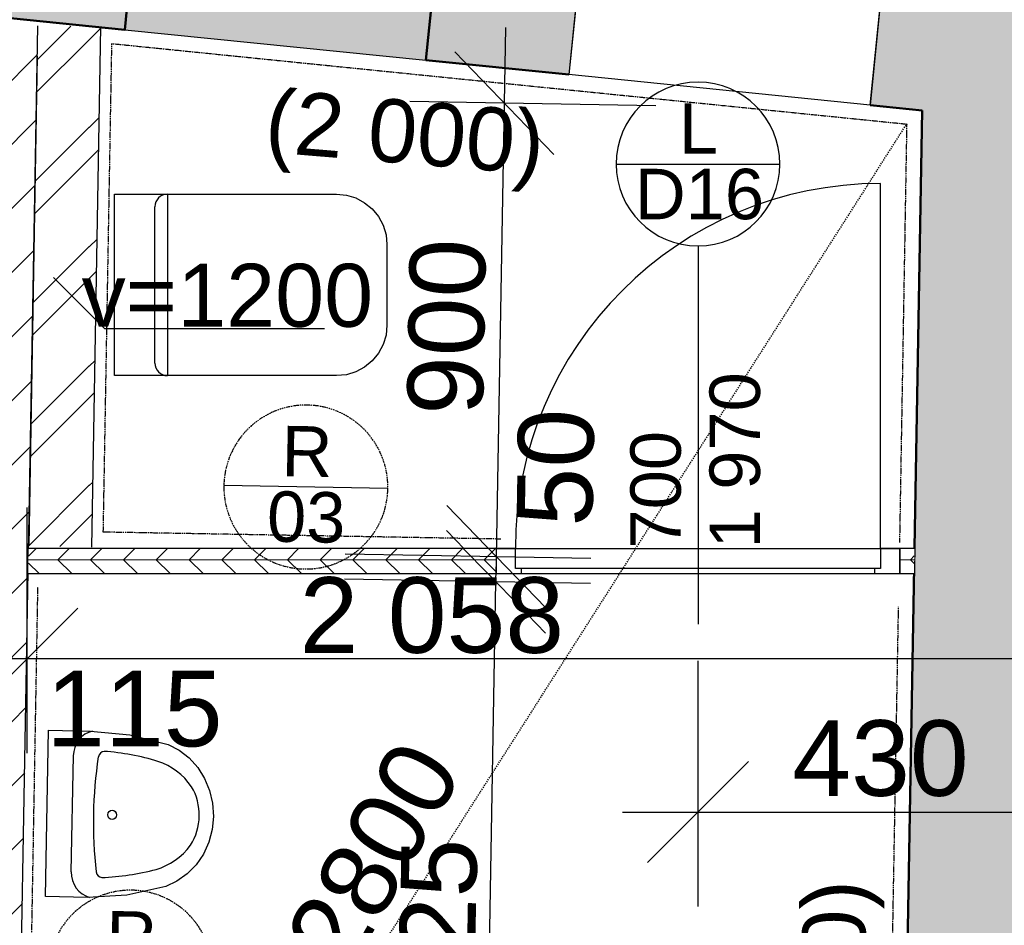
# Model space of a CAD drawing. Header units: millimetres. Extents: x -25972 to 4435, y -2839 to 20217.
# Tile 64 of 110: x -17951 to -15999, y 7595 to 9391. Entities that reach past the tile are written whole.
import ezdxf

# ---------------------------------------------------------------- set-up
doc = ezdxf.new("R2010")
doc.units = ezdxf.units.MM
doc.header["$MEASUREMENT"] = 0
for name, pattern in [('Wipeout_Contour', [1000, 0, -1000]), ('Čerchovaná M', [4.5, 2.5, -0.85, 0.3, -0.85]), ('Čárkovaná M', [4.5, 2.5, -2])]:
    doc.linetypes.add(name, pattern=pattern)
for name, color, linetype in [('7._POHLED ZÁPADNÍ_2_3D prvky fasada nove', 7, 'Continuous'), ('7._POHLED ZÁPADNÍ_2_Anotace - SP', 7, 'Continuous'), ('7._POHLED ZÁPADNÍ_2_Konstrukce - nosné', 7, 'Continuous'), ('7._POHLED ZÁPADNÍ_2_Kóty - SP', 7, 'Continuous'), ('7._POHLED ZÁPADNÍ_2_Nové_3D prvky fasada nove', 7, 'Continuous'), ('7._POHLED ZÁPADNÍ_2_Nové_Anotace - SP', 7, 'Continuous'), ('7._POHLED ZÁPADNÍ_2_Nové_Interiér - nábytek', 7, 'Continuous'), ('7._POHLED ZÁPADNÍ_2_Nové_Konstrukce - nosné', 7, 'Continuous'), ('7._POHLED ZÁPADNÍ_2_Nové_Kresby a obrázky', 7, 'Continuous'), ('7._POHLED ZÁPADNÍ_2_Nové_Kóty - SP', 7, 'Continuous'), ('7._POHLED ZÁPADNÍ_2_Nové_Otvory – Dveře', 7, 'Continuous'), ('7._POHLED ZÁPADNÍ_2_Nové_Otvory – Okna', 7, 'Continuous'), ('7._POHLED ZÁPADNÍ_2_Nové_Otvory – Značky dveří', 7, 'Continuous'), ('7._POHLED ZÁPADNÍ_2_Nové_Výplně – Řezové', 7, 'Continuous'), ('7._POHLED ZÁPADNÍ_2_Otvory – Značky dveří', 7, 'Continuous'), ('7._POHLED ZÁPADNÍ_2_Výplně – Řezové', 7, 'Continuous')]:
    doc.layers.add(name, color=color, linetype=linetype)
doc.styles.add('GENEROVANÝ_STYL_1', font='txt')
doc.styles.add('GENEROVANÝ_STYL_2', font='txt')
pattern_1 = [(0, (0, -9e-13), (0, 65), []), (45, (0, -9e-13), (-130, 130), [91.9239, -91.9239]), (45, (65, -9e-13), (-130, 130), [91.9239, -91.9239]), (45, (130, -9e-13), (-130, 130), [91.9239, -91.9239]), (45, (195, -9e-13), (-130, 130), [91.9239, -91.9239]), (315, (0, -9e-13), (130, 130), [91.9239, -91.9239]), (315, (65, -9e-13), (130, 130), [91.9239, -91.9239]), (315, (130, -9e-13), (130, 130), [91.9239, -91.9239]), (315, (195, -9e-13), (130, 130), [91.9239, -91.9239])]

# ---------------------------------------------------------------- blocks, each defined once
blk = doc.blocks.new('*X40', base_point=(-26263.1, -5016.6))
at = {"layer": '7._POHLED ZÁPADNÍ_2_Nové_Výplně – Řezové', "color": 21, "linetype": 'Continuous', "lineweight": 20, "true_color": 0xffaaaa}
for p, q in [((-17915.7, 9311.7), (-17849.2, 9378.2)), ((-17812.5, 9351.6), (-17789.6, 9374.5)), ((-17916.9, 9247.3), (-17812.5, 9351.6)), ((-17812.5, 9177.4), (-17792.7, 9197.2)), ((-17920, 9070.7), (-17812.5, 9178.1)), ((-17921.1, 9006.3), (-17812.5, 9114.9)), ((-17812.5, 9114.9), (-17793.8, 9133.5)), ((-17924.2, 8829.7), (-17812.5, 8941.4)), ((-17812.5, 8940.6), (-17797, 8956.2)), ((-17812.5, 8878.1), (-17798.1, 8892.5)), ((-17925.3, 8765.3), (-17812.5, 8878.1)), ((-17928.4, 8588.7), (-17812.5, 8704.6)), ((-17812.5, 8703.9), (-17801.2, 8715.2)), ((-17812.5, 8641.4), (-17802.3, 8651.6)), ((-17929.6, 8524.3), (-17812.5, 8641.4)), ((-17812.5, 8467.1), (-17805.4, 8474.2)), ((-17932.7, 8347.7), (-17812.5, 8467.9)), ((-17870.8, 8346.3), (-17812.5, 8404.6)), ((-17812.5, 8404.6), (-17806.6, 8410.6))]:
    blk.add_line(p, q, dxfattribs=at)

msp = doc.modelspace()

# ---------------------------------------------------------------- hatches: boundary and pattern name
at = {"layer": '7._POHLED ZÁPADNÍ_2_Nové_Výplně – Řezové', "linetype": 'Continuous', "lineweight": 0, "true_color": 0xf2b2b2}
msp.add_hatch(color=9, dxfattribs=at).paths.add_polyline_path([(-17704.7, 9744.6), (-17742.4, 9371.5), (-17145.5, 9311), (-17107.7, 9684.1)])
at = {"layer": '7._POHLED ZÁPADNÍ_2_Výplně – Řezové', "linetype": 'Continuous', "lineweight": 13}
for points in [[(-17145.5, 9311), (-16861.9, 9282.3), (-16824.1, 9655.4), (-17107.7, 9684.1)], [(-16227.2, 9594.9), (-16265, 9221.8), (-15861.8, 9181), (-15824, 9554.1)], [(-16234.3, 5062.2), (-15934.3, 5057), (-15862.4, 9181.1), (-16161.9, 9211.4)]]:
    msp.add_hatch(color=254, dxfattribs=at).paths.add_polyline_path(points)

# ---------------------------------------------------------------- linework, layer by layer
at = {"layer": '7._POHLED ZÁPADNÍ_2_Konstrukce - nosné', "color": 7, "linetype": 'Continuous', "lineweight": 50}
for p, q in [((-17719.8, 9595.4), (-17742.4, 9371.5)), ((-17122.8, 9534.9), (-17145.5, 9311))]:
    msp.add_line(p, q, dxfattribs=at)
at = {"layer": '7._POHLED ZÁPADNÍ_2_Konstrukce - nosné', "color": 7, "linetype": 'Continuous', "lineweight": 50, "flags": 128}
for points in [[(-17145.5, 9311), (-16861.9, 9282.3)], [(-16265, 9221.8), (-16161.9, 9211.4)], [(-16161.9, 9211.4), (-16234.3, 5062.2)]]:
    msp.add_lwpolyline(points, dxfattribs=at)
at = {"layer": '7._POHLED ZÁPADNÍ_2_Nové_3D prvky fasada nove', "color": 1, "linetype": 'Continuous', "lineweight": 25, "flags": 128}
for points in [[(-16824.1, 9655.4), (-16861.9, 9282.3)], [(-16265, 9221.8), (-16227.2, 9594.9)], [(-17742.4, 9371.5), (-17145.5, 9311)]]:
    msp.add_lwpolyline(points, dxfattribs=at)
at = {"layer": '7._POHLED ZÁPADNÍ_2_Nové_Interiér - nábytek', "color": 1, "linetype": 'Continuous', "lineweight": 25}
for p, q in [((-17657.5, 9045.2), (-17657.5, 8685.2)), ((-17682.5, 8865.2), (-17682.5, 9020.2)), ((-17682.5, 8710.2), (-17682.5, 8865.2)), ((-17848.3, 7700.9), (-17844.2, 7930.8))]:
    msp.add_line(p, q, dxfattribs=at)
at = {"layer": '7._POHLED ZÁPADNÍ_2_Nové_Interiér - nábytek', "color": 1, "linetype": 'Continuous', "lineweight": 25, "flags": 128}
for points in [[(-17222.5, 8785.2), (-17224.4, 8765.7), (-17230.1, 8746.9), (-17239.4, 8729.6), (-17251.8, 8714.5), (-17267, 8702.1), (-17284.3, 8692.8), (-17303, 8687.1), (-17322.5, 8685.2), (-17762.5, 8685.2), (-17762.5, 9045.2), (-17322.5, 9045.2), (-17303, 9043.3), (-17284.3, 9037.6), (-17267, 9028.3), (-17251.8, 9015.9), (-17239.4, 9000.8), (-17230.1, 8983.5), (-17224.4, 8964.7), (-17222.5, 8945.2)], [(-17661.1, 7671.5), (-17738, 7654.9), (-17816.3, 7650.3), (-17899.3, 7651.7), (-17893.5, 7981.7), (-17810.5, 7980.2), (-17732.4, 7972.8), (-17656.1, 7953.6), (-17634.2, 7942.2), (-17614.5, 7926.8), (-17597.5, 7908), (-17583.9, 7886.3), (-17574, 7862.4), (-17568.1, 7837), (-17566.4, 7810.9), (-17569, 7784.9), (-17575.8, 7759.7), (-17586.5, 7736.1), (-17600.9, 7714.9), (-17618.5, 7696.7), (-17638.8, 7682.1)]]:
    msp.add_lwpolyline(points, close=True, dxfattribs=at)
at = {"layer": '7._POHLED ZÁPADNÍ_2_Nové_Interiér - nábytek', "color": 1, "linetype": 'Continuous', "lineweight": 25}
for centre, start, end in [((-17657.5, 9020.2), 90, 180), ((-17657.5, 8710.2), 180, 270)]:
    msp.add_arc(centre, 25, start, end, dxfattribs=at)
for centre, major_axis, start_param, end_param in [((-17796.5, 7929.9), (0.9, 51.3), 0.221788, 1.570796), ((-17053.5, 7801.9), (14.2, 805.9), 1.428537, 1.713056), ((-17782.5, 7926.6), (0.2, 13.3), 0.085797, 1.387931), ((-17820.6, 7375.4), (10, 565.8), 6.025138, 6.231302), ((-17715.7, 7783.9), (2.5, 142.3), 5.375998, 6.001918), ((-17693.9, 7813.2), (1.9, 106.5), 4.135515, 5.289263), ((-17714.7, 7843.1), (2.5, 142.3), 3.42286, 4.04878), ((-17800.5, 7700.1), (0.9, 51.3), 1.570796, 2.919805), ((-17786.5, 7702.9), (0.2, 13.3), 1.753661, 3.055796), ((-17805.1, 8255.1), (10, 565.8), 3.193476, 3.39964)]:
    msp.add_ellipse(centre, major_axis=major_axis, ratio=0.93164, start_param=start_param, end_param=end_param, dxfattribs=at)
msp.add_ellipse((-17767.3, 7814), major_axis=(0.16, 9.26), ratio=0.93164, dxfattribs=at)
at = {"layer": '7._POHLED ZÁPADNÍ_2_Nové_Konstrukce - nosné', "color": 1, "linetype": 'Continuous', "lineweight": 25}
msp.add_line((-17220.8, 8461.4), (-17545.8, 8467.1), dxfattribs=at)
at = {"layer": '7._POHLED ZÁPADNÍ_2_Nové_Konstrukce - nosné', "color": 1, "linetype": 'Čerchovaná M', "lineweight": 25, "flags": 128}
msp.add_lwpolyline([(-17893.5, 7504.8, 1), (-17568.6, 7499.1, 1)], format="xyb", close=True, dxfattribs=at)
at = {"layer": '7._POHLED ZÁPADNÍ_2_Nové_Kresby a obrázky', "color": 1, "linetype": 'Continuous', "lineweight": 25}
for p, q in [((-17781.6, 8777.8), (-17883.7, 8879.9)), ((-17346.6, 8777.8), (-17781.6, 8777.8))]:
    msp.add_line(p, q, dxfattribs=at)
at = {"layer": '7._POHLED ZÁPADNÍ_2_Nové_Kresby a obrázky', "color": 1, "linetype": 'Čerchovaná M', "lineweight": 25, "flags": 128}
for points in [[(-16996.9, 8361), (-17784.8, 8374.8), (-17767.8, 9343.9), (-16192.4, 9184.3), (-16206.6, 8354.3)], [(-16241, 6395), (-16208.5, 8226.9)]]:
    msp.add_lwpolyline(points, dxfattribs=at)
at = {"layer": '7._POHLED ZÁPADNÍ_2_Nové_Kóty - SP', "color": 1, "linetype": 'Continuous', "lineweight": 25}
for p, q in [((-16989.8, 9226), (-16987.2, 9376)), ((-16891.6, 9124.2), (-17088, 9327.7)), ((-16689.8, 9220.7), (-17177.3, 9229.3)), ((-16819.1, 8272.8), (-17306.5, 8281.4)), ((-17022.8, 7350.9), (-17006.5, 8276.1)), ((-16606, 7632), (-16606, 8119.5)), ((-16506, 7919.5), (-16706, 7719.5)), ((-16756, 7819.5), (-16606, 7819.5)), ((-16606, 7819.5), (-15877.1, 7819.5))]:
    msp.add_line(p, q, dxfattribs=at)
at = {"layer": '7._POHLED ZÁPADNÍ_2_Nové_Otvory – Dveře', "color": 1, "linetype": 'Continuous', "lineweight": 25}
for p, q in [((-16244, 8342.4), (-16244, 9066.4)), ((-16968, 8302.4), (-16968, 8342.4)), ((-16968, 8342.4), (-16244, 8342.4)), ((-16968, 8302.4), (-16968, 8342.4)), ((-16244, 8342.4), (-16244, 8302.4)), ((-16244, 8342.4), (-16244, 8302.4)), ((-16956, 8302.4), (-16968, 8302.4)), ((-16244, 8302.4), (-16968, 8302.4)), ((-16956, 8292.4), (-16956, 8302.4)), ((-16244, 8302.4), (-16256, 8302.4)), ((-16256, 8302.4), (-16256, 8292.4))]:
    msp.add_line(p, q, dxfattribs=at)
msp.add_arc((-16244, 8342.4), 724, 90, 180, dxfattribs=at)
at = {"layer": '7._POHLED ZÁPADNÍ_2_Nové_Otvory – Okna', "color": 1, "linetype": 'Continuous', "lineweight": 25}
for p, q in [((-16829.2, 9605.7), (-16861.9, 9282.3)), ((-16232.2, 9545.2), (-16265, 9221.8)), ((-16265, 9221.8), (-16861.9, 9282.3))]:
    msp.add_line(p, q, dxfattribs=at)
at = {"layer": '7._POHLED ZÁPADNÍ_2_Nové_Otvory – Značky dveří', "color": 1, "linetype": 'Continuous', "lineweight": 25}
for p, q in [((-16768.5, 9104.9), (-16443.5, 9104.9)), ((-16606, 8942.4), (-16606, 8192.4))]:
    msp.add_line(p, q, dxfattribs=at)
at = {"layer": '7._POHLED ZÁPADNÍ_2_Nové_Otvory – Značky dveří', "color": 1, "linetype": 'Continuous', "lineweight": 25, "flags": 128}
msp.add_lwpolyline([(-16443.5, 9104.9, 1), (-16768.5, 9104.9, 1)], format="xyb", close=True, dxfattribs=at)

# ---------------------------------------------------------------- texts
at = {"layer": '7._POHLED ZÁPADNÍ_2_Anotace - SP', "color": 1, "linetype": 'Continuous', "lineweight": 25, "attachment_point": 5, "style": 'GENEROVANÝ_STYL_1'}
for s, insert, char_height, rotation in [('\\A1;{\\pqc;\\fArial|b0|i0|c238|p38;(\\fArial|b0|i0|c238|p38;2 0\\fArial|b0|i0|c238|p38;00)}', (-17188.2, 9150.1), 125, 355.2994), ('\\A1;{\\pqc;\\fArial|b0|i0|c238|p38;+\\fArial|b0|i0|c238|p38;2800}', (-17279, 7680.2), 150, 60.5885), ('\\A1;{\\pqc;\\fArial|b0|i0|c238|p38;(\\fArial|b0|i0|c238|p38;2 0\\fArial|b0|i0|c238|p38;00)}', (-16317.7, 7407.7), 125, 90)]:
    msp.add_mtext(s, dxfattribs=dict(at, insert=insert, char_height=char_height, rotation=rotation))
at = {"layer": '7._POHLED ZÁPADNÍ_2_Anotace - SP', "color": 1, "linetype": 'Continuous', "lineweight": 25, "insert": (-17538.8, 8843.7), "char_height": 125, "attachment_point": 5, "style": 'GENEROVANÝ_STYL_1'}
msp.add_mtext('\\A1;{\\pqc;\\fArial|b0|i0|c238|p38;v=1200}', dxfattribs=at)
at = {"layer": '7._POHLED ZÁPADNÍ_2_Konstrukce - nosné', "color": 1, "linetype": 'Continuous', "lineweight": 25, "char_height": 100, "attachment_point": 4, "rotation": 358.9912, "style": 'GENEROVANÝ_STYL_1'}
for insert in [(-17431.4, 8535.9), (-17779.2, 7573.5)]:
    msp.add_mtext('\\A1;{\\pql;\\fArial|b0|i0|c238|p38;R}', dxfattribs=dict(at, insert=insert))
at = {"layer": '7._POHLED ZÁPADNÍ_2_Kóty - SP', "color": 1, "linetype": 'Continuous', "lineweight": 25, "char_height": 150, "attachment_point": 7, "rotation": 88.9912, "style": 'GENEROVANÝ_STYL_2'}
for s, insert, width in [('\\A1;{\\pql;\\fArial|b0|i0|c0|p38;900}', (-17030.7, 8605.9), 341.487), ('\\A1;{\\pql;\\fArial|b0|i0|c0|p38;50}', (-16813.8, 8385), 227.658), ('\\A1;{\\pql;\\fArial|b0|i0|c0|p38;925}', (-17047.7, 7416.1), 341.487)]:
    msp.add_mtext(s, dxfattribs=dict(at, insert=insert, width=width))
at = {"layer": '7._POHLED ZÁPADNÍ_2_Kóty - SP', "color": 1, "linetype": 'Continuous', "lineweight": 25, "char_height": 150, "attachment_point": 7, "style": 'GENEROVANÝ_STYL_2'}
for s, insert, width in [('\\A1;{\\pql;\\fArial|b0|i0|c0|p38;115}', (-17898, 7947.7), 326.402), ('\\A1;{\\pql;\\fArial|b0|i0|c0|p38;430}', (-16419.1, 7849.5), 341.487)]:
    msp.add_mtext(s, dxfattribs=dict(at, insert=insert, width=width))
at = {"layer": '7._POHLED ZÁPADNÍ_2_Otvory – Značky dveří', "color": 1, "linetype": 'Continuous', "lineweight": 25, "char_height": 100, "attachment_point": 4, "style": 'GENEROVANÝ_STYL_1'}
for s, insert in [('\\A1;{\\pql;\\pt0;\\fArial|b0|i0|c238|p38;L}', (-16644, 9175.7)), ('\\A1;{\\pql;\\pt0;\\fArial|b0|i0|c238|p38;D16}', (-16731.3, 9044.8))]:
    msp.add_mtext(s, dxfattribs=dict(at, insert=insert))
at = {"layer": '7._POHLED ZÁPADNÍ_2_Otvory – Značky dveří', "color": 1, "linetype": 'Continuous', "lineweight": 25, "char_height": 100, "rotation": 90, "style": 'GENEROVANÝ_STYL_1'}
for s, insert, attachment_point in [('\\A1;{\\pql;\\pt0;\\fArial|b0|i0|c238|p38;1\xa0970}', (-16583.2, 8342.4), 1), ('\\A1;{\\pql;\\pt0;\\fArial|b0|i0|c238|p38;700}', (-16638.7, 8342.4), 7)]:
    msp.add_mtext(s, dxfattribs=dict(at, insert=insert, attachment_point=attachment_point))

# ---------------------------------------------------------------- wipeouts: each hides what was drawn before it
at = {"color": 254, "linetype": 'Wipeout_Contour', "lineweight": 0, "ltscale": 78696.118697}
msp.add_wipeout([(-18029.5, 9381.3), (-18084.9, 6236.3), (-17969.9, 6234.3), (-17914.5, 9379.3)], dxfattribs=at).dxf.layer = '7._POHLED ZÁPADNÍ_2_Nové_Výplně – Řezové'

# ---------------------------------------------------------------- next in the draw order: hatches: boundary and pattern name
at = {"layer": '7._POHLED ZÁPADNÍ_2_Nové_Výplně – Řezové', "linetype": 'Continuous', "lineweight": 20, "true_color": 0xffaaaa}
h = msp.add_hatch(dxfattribs=at)
h.set_pattern_fill('Zdivo___lehčené_tvárnice_79', color=21, style=0, pattern_type=2)
h.set_pattern_definition([(45, (0, -9e-13), (-63.6396, 63.6396), [])])
h.paths.add_polyline_path([(-18029.5, 9381.3), (-18084.9, 6236.3), (-17969.9, 6234.3), (-17914.5, 9379.3)])
at = {"layer": '7._POHLED ZÁPADNÍ_2_Výplně – Řezové', "linetype": 'Continuous', "lineweight": 13}
msp.add_hatch(color=254, dxfattribs=at).paths.add_polyline_path([(-18254.5, 9423.4), (-17742.4, 9371.5), (-17704.7, 9744.6), (-18216.7, 9796.5)])

# ---------------------------------------------------------------- next in the draw order: linework, layer by layer
at = {"layer": '7._POHLED ZÁPADNÍ_2_Konstrukce - nosné', "color": 7, "linetype": 'Continuous', "lineweight": 50, "flags": 128}
msp.add_lwpolyline([(-18254.5, 9423.4), (-17742.4, 9371.5)], dxfattribs=at)
at = {"layer": '7._POHLED ZÁPADNÍ_2_Nové_Konstrukce - nosné', "color": 1, "linetype": 'Continuous', "lineweight": 25, "flags": 128}
msp.add_lwpolyline([(-17965.8, 6467.4), (-17914.5, 9379.3)], dxfattribs=at)
at = {"layer": '7._POHLED ZÁPADNÍ_2_Nové_Kresby a obrázky', "color": 1, "linetype": 'Čerchovaná M', "lineweight": 25, "flags": 128}
msp.add_lwpolyline([(-17159.9, 6487.3), (-17945.8, 6482.2), (-17914.4, 8265.9)], dxfattribs=at)
at = {"layer": '7._POHLED ZÁPADNÍ_2_Nové_Kóty - SP', "color": 1, "linetype": 'Continuous', "lineweight": 25}
for p, q in [((-17835.5, 8223.9), (-18035.5, 8023.9)), ((-18050.6, 8123.9), (-17935.5, 8123.9)), ((-17935.5, 8123.9), (-15877.1, 8123.9))]:
    msp.add_line(p, q, dxfattribs=at)

# ---------------------------------------------------------------- next in the draw order: wipeouts: each hides what was drawn before it
at = {"color": 254, "linetype": 'Wipeout_Contour', "lineweight": 0, "ltscale": 72812.49248}
msp.add_wipeout([(-16206, 8342.4), (-16206, 8292.4), (-16178, 8292.4), (-16177.1, 8342.4)], dxfattribs=at).dxf.layer = '7._POHLED ZÁPADNÍ_2_Nové_Výplně – Řezové'

# ---------------------------------------------------------------- next in the draw order: hatches: boundary and pattern name
at = {"layer": '7._POHLED ZÁPADNÍ_2_Nové_Výplně – Řezové', "linetype": 'Continuous', "lineweight": 20, "true_color": 0xffaaaa}
h = msp.add_hatch(dxfattribs=at)
h.set_pattern_fill('Dřevo___dřevotříska_0002', color=21, style=0, pattern_type=2)
h.set_pattern_definition(pattern_1)
h.paths.add_polyline_path([(-16206, 8342.4), (-16206, 8292.4), (-16178, 8292.4), (-16177.1, 8342.4)])

# ---------------------------------------------------------------- next in the draw order: linework, layer by layer
at = {"layer": '7._POHLED ZÁPADNÍ_2_Nové_Konstrukce - nosné', "color": 1, "linetype": 'Continuous', "lineweight": 25}
msp.add_line((-16206, 8342.4), (-16206, 8292.4), dxfattribs=at)
at = {"layer": '7._POHLED ZÁPADNÍ_2_Nové_Konstrukce - nosné', "color": 1, "linetype": 'Continuous', "lineweight": 25, "flags": 128}
for points in [[(-16177.1, 8342.4), (-16206, 8342.4)], [(-16206, 8292.4), (-16178, 8292.4)]]:
    msp.add_lwpolyline(points, dxfattribs=at)
at = {"layer": '7._POHLED ZÁPADNÍ_2_Nové_Otvory – Dveře', "color": 1, "linetype": 'Continuous', "lineweight": 25}
for p, q in [((-16206, 8342.4), (-16244, 8342.4)), ((-16206, 8292.4), (-16206, 8342.4)), ((-16206, 8342.4), (-16206, 8292.4)), ((-16206, 8342.4), (-16206, 8292.4)), ((-16256, 8292.4), (-16206, 8292.4))]:
    msp.add_line(p, q, dxfattribs=at)

# ---------------------------------------------------------------- next in the draw order: wipeouts: each hides what was drawn before it
at = {"color": 254, "linetype": 'Wipeout_Contour', "lineweight": 0, "ltscale": 77398.489061}
msp.add_wipeout([(-17932.8, 8342.4), (-17933.7, 8292.4), (-17006, 8292.4), (-17006, 8342.4)], dxfattribs=at).dxf.layer = '7._POHLED ZÁPADNÍ_2_Nové_Výplně – Řezové'

# ---------------------------------------------------------------- next in the draw order: hatches: boundary and pattern name
at = {"layer": '7._POHLED ZÁPADNÍ_2_Nové_Výplně – Řezové', "linetype": 'Continuous', "lineweight": 20, "true_color": 0xffaaaa}
h = msp.add_hatch(dxfattribs=at)
h.set_pattern_fill('Dřevo___dřevotříska_0002', color=21, style=0, pattern_type=2)
h.set_pattern_definition(pattern_1)
h.paths.add_polyline_path([(-17932.8, 8342.4), (-17933.7, 8292.4), (-17006, 8292.4), (-17006, 8342.4)])

# ---------------------------------------------------------------- next in the draw order: linework, layer by layer
at = {"layer": '7._POHLED ZÁPADNÍ_2_Nové_Anotace - SP', "color": 1, "linetype": 'Čárkovaná M', "lineweight": 25}
msp.add_line((-17924.8, 6467.4), (-16192.4, 9184.3), dxfattribs=at)
at = {"layer": '7._POHLED ZÁPADNÍ_2_Nové_Konstrukce - nosné', "color": 1, "linetype": 'Continuous', "lineweight": 25}
msp.add_line((-17006, 8342.4), (-17006, 8292.4), dxfattribs=at)
at = {"layer": '7._POHLED ZÁPADNÍ_2_Nové_Konstrukce - nosné', "color": 1, "linetype": 'Continuous', "lineweight": 25, "flags": 128}
for points in [[(-17807.7, 8345.2), (-17789.5, 9377.1)], [(-17915.6, 9318.8), (-17932.7, 8347.4)], [(-17006, 8342.4), (-17932.8, 8342.4)], [(-17933.7, 8292.4), (-17006, 8292.4)]]:
    msp.add_lwpolyline(points, dxfattribs=at)
at = {"layer": '7._POHLED ZÁPADNÍ_2_Nové_Konstrukce - nosné', "color": 1, "linetype": 'Čerchovaná M', "lineweight": 25, "flags": 128}
msp.add_lwpolyline([(-17545.8, 8467.1, 1), (-17220.8, 8461.4, 1)], format="xyb", close=True, dxfattribs=at)
at = {"layer": '7._POHLED ZÁPADNÍ_2_Nové_Kóty - SP', "color": 1, "linetype": 'Continuous', "lineweight": 25}
for p, q in [((-17005.6, 8326.1), (-16989.8, 9226)), ((-17935.5, 7936.4), (-17935.5, 8423.9)), ((-17103.9, 8427.9), (-16907.4, 8224.4)), ((-16908.3, 8174.4), (-17104.8, 8377.9)), ((-16818.2, 8322.8), (-17305.6, 8331.4)), ((-17006.5, 8276.1), (-17005.6, 8326.1))]:
    msp.add_line(p, q, dxfattribs=at)
at = {"layer": '7._POHLED ZÁPADNÍ_2_Nové_Otvory – Dveře', "color": 1, "linetype": 'Continuous', "lineweight": 25}
for p, q in [((-17006, 8342.4), (-16206, 8342.4)), ((-16968, 8342.4), (-17006, 8342.4)), ((-17006, 8342.4), (-17006, 8292.4)), ((-17006, 8342.4), (-17006, 8292.4)), ((-17006, 8342.4), (-17006, 8292.4)), ((-17006, 8292.4), (-16206, 8292.4)), ((-17006, 8292.4), (-16956, 8292.4))]:
    msp.add_line(p, q, dxfattribs=at)

# ---------------------------------------------------------------- next in the draw order: block references
at = {"layer": '7._POHLED ZÁPADNÍ_2_3D prvky fasada nove', "color": 9, "linetype": 'Continuous', "lineweight": 13}
msp.add_blockref('*X40', (-26263.1, -5016.6), dxfattribs=at)

# ---------------------------------------------------------------- next in the draw order: texts
at = {"layer": '7._POHLED ZÁPADNÍ_2_Konstrukce - nosné', "color": 1, "linetype": 'Continuous', "lineweight": 25, "insert": (-17460.2, 8405.5), "char_height": 100, "attachment_point": 4, "rotation": 358.9912, "style": 'GENEROVANÝ_STYL_1'}
msp.add_mtext('\\A1;{\\pql;\\fArial|b0|i0|c238|p38;0\\fArial|b0|i0|c238|p38;3}', dxfattribs=at)
at = {"layer": '7._POHLED ZÁPADNÍ_2_Kóty - SP', "color": 1, "linetype": 'Continuous', "lineweight": 25, "insert": (-17395.8, 8133.2), "char_height": 150, "width": 512.914, "attachment_point": 7, "style": 'GENEROVANÝ_STYL_2'}
msp.add_mtext('\\A1;{\\pql;\\fArial|b0|i0|c0|p38;2\xa0058}', dxfattribs=at)

doc.saveas('drawing.dxf')
